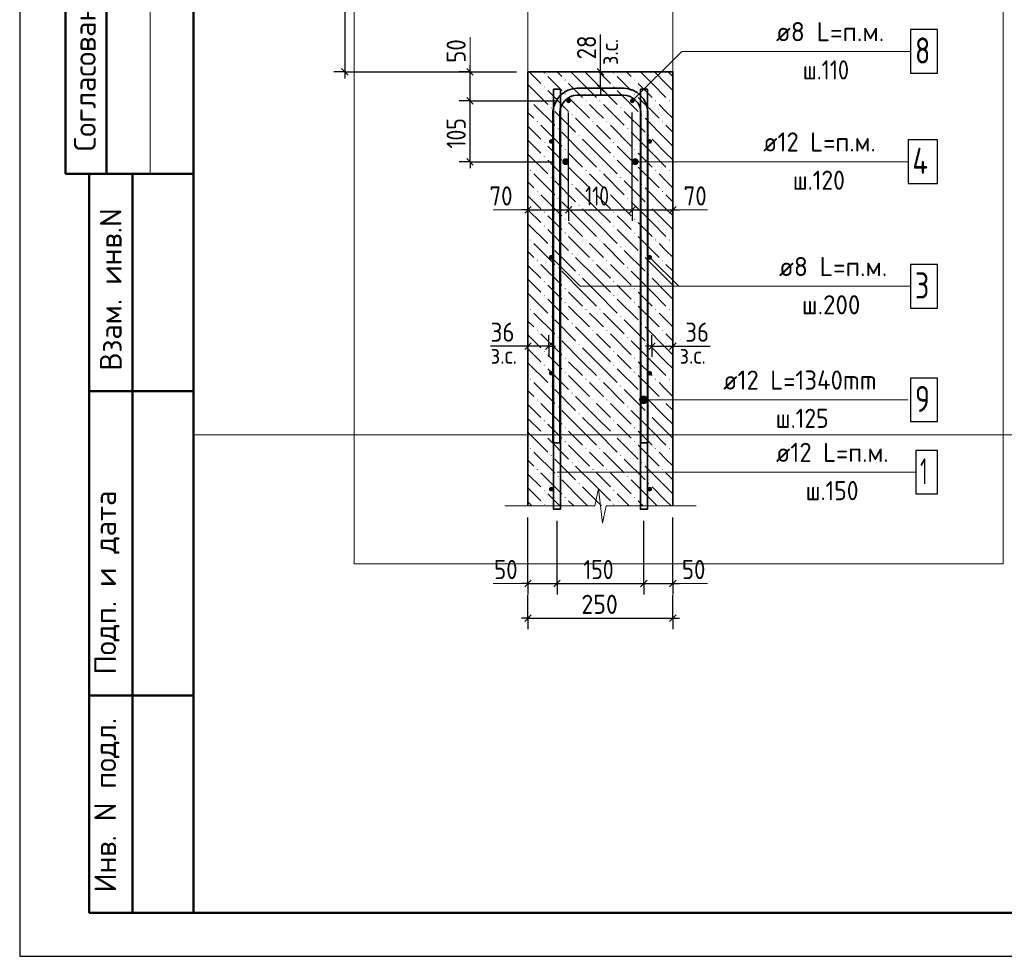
# Model space of a CAD drawing. Header units: millimetres. Extents: x 0 to 42000, y 0 to 29700.
# Tile 1 of 13: x 0 to 11330, y 0 to 10775. Entities that reach past the tile are written whole.
import ezdxf

# ---------------------------------------------------------------- set-up
doc = ezdxf.new("R2010")
doc.units = ezdxf.units.MM
for name, color, linetype, lineweight in [('Standard', 7, 'Continuous', 25), ('ЖБ Стена верхний уровень', 7, 'Continuous', 35), ('Позиционная метка линия выноска', 7, 'Continuous', 13), ('Примечания', 7, 'Continuous', 13), ('Стена обрамление Г-обр.', 7, 'Continuous', 35), ('Стена обрамление П-обр.', 7, 'Continuous', 35), ('Стена фоновая арматура У1', 7, 'Continuous', 18), ('Стена фоновая арматура Х1', 7, 'Continuous', 35)]:
    doc.layers.add(name, color=color, linetype=linetype, lineweight=lineweight)
doc.layers.add('Размерная выноска', color=7, linetype='Continuous')
doc.styles.add('ISOCPEUR', font='txt')

msp = doc.modelspace()

# ---------------------------------------------------------------- hatches: boundary and pattern name
at = {"layer": 'ЖБ Стена верхний уровень', "linetype": 'Continuous', "lineweight": 18, "transparency": 33554687}
for points in [[(6030, 10160), (6037, 10167), (6043, 10160), (6037, 10154)], [(6270, 10080), (6277, 10087), (6283, 10080), (6277, 10074)], [(6830, 10160), (6837, 10167), (6843, 10160), (6837, 10154)], [(7070, 10080), (7077, 10087), (7083, 10080), (7077, 10074)], [(6030, 10000), (6037, 10007), (6043, 10000), (6037, 9994)], [(6830, 10000), (6837, 10007), (6843, 10000), (6837, 9994)], [(6270, 9920), (6277, 9927), (6283, 9920), (6277, 9914)], [(7070, 9920), (7077, 9927), (7083, 9920), (7077, 9914)], [(5870, 9840), (5877, 9847), (5883, 9840), (5877, 9834)], [(6110, 9760), (6117, 9767), (6123, 9760), (6117, 9754)], [(6510, 9840), (6517, 9847), (6523, 9840), (6517, 9834)], [(6670, 9840), (6677, 9847), (6683, 9840), (6677, 9834)], [(6910, 9760), (6917, 9767), (6923, 9760), (6917, 9754)], [(7310, 9840), (7317, 9847), (7323, 9840), (7317, 9834)], [(7470, 9840), (7477, 9847), (7483, 9840), (7477, 9834)], [(6350, 9680), (6357, 9687), (6363, 9680), (6357, 9674)], [(7150, 9680), (7157, 9687), (7163, 9680), (7157, 9674)], [(5950, 9600), (5957, 9607), (5963, 9600), (5957, 9594)], [(6190, 9520), (6197, 9527), (6203, 9520), (6197, 9514)], [(6590, 9600), (6597, 9607), (6603, 9600), (6597, 9594)], [(6750, 9600), (6757, 9607), (6763, 9600), (6757, 9594)], [(6990, 9520), (6997, 9527), (7003, 9520), (6997, 9514)], [(7390, 9600), (7397, 9607), (7403, 9600), (7397, 9594)], [(6430, 9440), (6437, 9447), (6443, 9440), (6437, 9434)], [(7230, 9440), (7237, 9447), (7243, 9440), (7237, 9434)], [(6030, 9360), (6037, 9367), (6043, 9360), (6037, 9354)], [(6830, 9360), (6837, 9367), (6843, 9360), (6837, 9354)], [(6030, 9200), (6037, 9207), (6043, 9200), (6037, 9194)], [(6270, 9280), (6277, 9287), (6283, 9280), (6277, 9274)], [(6830, 9200), (6837, 9207), (6843, 9200), (6837, 9194)], [(7070, 9280), (7077, 9287), (7083, 9280), (7077, 9274)], [(6270, 9120), (6277, 9127), (6283, 9120), (6277, 9114)], [(7070, 9120), (7077, 9127), (7083, 9120), (7077, 9114)], [(5870, 9040), (5877, 9047), (5883, 9040), (5877, 9034)], [(6110, 8960), (6117, 8967), (6123, 8960), (6117, 8954)], [(6510, 9040), (6517, 9047), (6523, 9040), (6517, 9034)], [(6670, 9040), (6677, 9047), (6683, 9040), (6677, 9034)], [(6910, 8960), (6917, 8967), (6923, 8960), (6917, 8954)], [(7310, 9040), (7317, 9047), (7323, 9040), (7317, 9034)], [(7470, 9040), (7477, 9047), (7483, 9040), (7477, 9034)], [(6350, 8880), (6357, 8887), (6363, 8880), (6357, 8874)], [(7150, 8880), (7157, 8887), (7163, 8880), (7157, 8874)], [(5950, 8800), (5957, 8807), (5963, 8800), (5957, 8794)], [(6190, 8720), (6197, 8727), (6203, 8720), (6197, 8714)], [(6590, 8800), (6597, 8807), (6603, 8800), (6597, 8794)], [(6750, 8800), (6757, 8807), (6763, 8800), (6757, 8794)], [(6990, 8720), (6997, 8727), (7003, 8720), (6997, 8714)], [(7390, 8800), (7397, 8807), (7403, 8800), (7397, 8794)], [(6430, 8640), (6437, 8647), (6443, 8640), (6437, 8634)], [(7230, 8640), (7237, 8647), (7243, 8640), (7237, 8634)], [(6030, 8560), (6037, 8567), (6043, 8560), (6037, 8554)], [(6830, 8560), (6837, 8567), (6843, 8560), (6837, 8554)], [(6030, 8400), (6037, 8407), (6043, 8400), (6037, 8394)], [(6270, 8480), (6277, 8487), (6283, 8480), (6277, 8474)], [(6830, 8400), (6837, 8407), (6843, 8400), (6837, 8394)], [(7070, 8480), (7077, 8487), (7083, 8480), (7077, 8474)], [(6270, 8320), (6277, 8327), (6283, 8320), (6277, 8314)], [(7070, 8320), (7077, 8327), (7083, 8320), (7077, 8314)], [(5870, 8240), (5877, 8247), (5883, 8240), (5877, 8234)], [(6110, 8160), (6117, 8167), (6123, 8160), (6117, 8154)], [(6510, 8240), (6517, 8247), (6523, 8240), (6517, 8234)], [(6670, 8240), (6677, 8247), (6683, 8240), (6677, 8234)], [(6910, 8160), (6917, 8167), (6923, 8160), (6917, 8154)], [(7310, 8240), (7317, 8247), (7323, 8240), (7317, 8234)], [(7470, 8240), (7477, 8247), (7483, 8240), (7477, 8234)], [(6350, 8080), (6357, 8087), (6363, 8080), (6357, 8074)], [(7150, 8080), (7157, 8087), (7163, 8080), (7157, 8074)], [(5950, 8000), (5957, 8007), (5963, 8000), (5957, 7994)], [(6590, 8000), (6597, 8007), (6603, 8000), (6597, 7994)], [(6750, 8000), (6757, 8007), (6763, 8000), (6757, 7994)], [(7390, 8000), (7397, 8007), (7403, 8000), (7397, 7994)], [(6190, 7920), (6197, 7927), (6203, 7920), (6197, 7914)], [(6430, 7840), (6437, 7847), (6443, 7840), (6437, 7834)], [(6990, 7920), (6997, 7927), (7003, 7920), (6997, 7914)], [(7230, 7840), (7237, 7847), (7243, 7840), (7237, 7834)], [(6030, 7760), (6037, 7767), (6043, 7760), (6037, 7754)], [(6830, 7760), (6837, 7767), (6843, 7760), (6837, 7754)], [(6030, 7600), (6037, 7607), (6043, 7600), (6037, 7594)], [(6270, 7680), (6277, 7687), (6283, 7680), (6277, 7674)], [(6830, 7600), (6837, 7607), (6843, 7600), (6837, 7594)], [(7070, 7680), (7077, 7687), (7083, 7680), (7077, 7674)], [(6270, 7520), (6277, 7527), (6283, 7520), (6277, 7514)], [(7070, 7520), (7077, 7527), (7083, 7520), (7077, 7514)], [(5870, 7440), (5877, 7447), (5883, 7440), (5877, 7434)], [(6110, 7360), (6117, 7367), (6123, 7360), (6117, 7354)], [(6510, 7440), (6517, 7447), (6523, 7440), (6517, 7434)], [(6670, 7440), (6677, 7447), (6683, 7440), (6677, 7434)], [(6910, 7360), (6917, 7367), (6923, 7360), (6917, 7354)], [(7310, 7440), (7317, 7447), (7323, 7440), (7317, 7434)], [(7470, 7440), (7477, 7447), (7483, 7440), (7477, 7434)], [(6350, 7280), (6357, 7287), (6363, 7280), (6357, 7274)], [(7150, 7280), (7157, 7287), (7163, 7280), (7157, 7274)], [(5950, 7200), (5957, 7207), (5963, 7200), (5957, 7194)], [(6590, 7200), (6597, 7207), (6603, 7200), (6597, 7194)], [(6750, 7200), (6757, 7207), (6763, 7200), (6757, 7194)], [(7390, 7200), (7397, 7207), (7403, 7200), (7397, 7194)], [(6190, 7120), (6197, 7127), (6203, 7120), (6197, 7114)], [(6430, 7040), (6437, 7047), (6443, 7040), (6437, 7034)], [(6990, 7120), (6997, 7127), (7003, 7120), (6997, 7114)], [(7230, 7040), (7237, 7047), (7243, 7040), (7237, 7034)], [(6030, 6960), (6037, 6967), (6043, 6960), (6037, 6954)], [(6830, 6960), (6837, 6967), (6843, 6960), (6837, 6954)], [(6030, 6800), (6037, 6807), (6043, 6800), (6037, 6794)], [(6270, 6880), (6277, 6887), (6283, 6880), (6277, 6874)], [(6830, 6800), (6837, 6807), (6843, 6800), (6837, 6794)], [(7070, 6880), (7077, 6887), (7083, 6880), (7077, 6874)], [(6270, 6720), (6277, 6727), (6283, 6720), (6277, 6714)], [(7070, 6720), (7077, 6727), (7083, 6720), (7077, 6714)], [(5870, 6640), (5877, 6647), (5883, 6640), (5877, 6634)], [(6510, 6640), (6517, 6647), (6523, 6640), (6517, 6634)], [(6670, 6640), (6677, 6647), (6683, 6640), (6677, 6634)], [(7310, 6640), (7317, 6647), (7323, 6640), (7317, 6634)], [(7470, 6640), (7477, 6647), (7483, 6640), (7477, 6634)], [(6110, 6560), (6117, 6567), (6123, 6560), (6117, 6554)], [(6350, 6480), (6357, 6487), (6363, 6480), (6357, 6474)], [(6910, 6560), (6917, 6567), (6923, 6560), (6917, 6554)], [(7150, 6480), (7157, 6487), (7163, 6480), (7157, 6474)], [(5950, 6400), (5957, 6407), (5963, 6400), (5957, 6394)], [(6590, 6400), (6597, 6407), (6603, 6400), (6597, 6394)], [(6750, 6400), (6757, 6407), (6763, 6400), (6757, 6394)], [(7390, 6400), (7397, 6407), (7403, 6400), (7397, 6394)], [(6190, 6320), (6197, 6327), (6203, 6320), (6197, 6314)], [(6430, 6240), (6437, 6247), (6443, 6240), (6437, 6234)], [(6990, 6320), (6997, 6327), (7003, 6320), (6997, 6314)], [(7230, 6240), (7237, 6247), (7243, 6240), (7237, 6234)], [(6030, 6160), (6037, 6167), (6043, 6160), (6037, 6154)], [(6830, 6160), (6837, 6167), (6843, 6160), (6837, 6154)], [(6030, 6000), (6037, 6007), (6043, 6000), (6037, 5994)], [(6270, 6080), (6277, 6087), (6283, 6080), (6277, 6074)], [(6830, 6000), (6837, 6007), (6843, 6000), (6837, 5994)], [(7070, 6080), (7077, 6087), (7083, 6080), (7077, 6074)], [(6270, 5920), (6277, 5927), (6283, 5920), (6277, 5914)], [(7070, 5920), (7077, 5927), (7083, 5920), (7077, 5914)], [(5870, 5840), (5877, 5847), (5883, 5840), (5877, 5834)], [(6510, 5840), (6517, 5847), (6523, 5840), (6517, 5834)], [(6670, 5840), (6677, 5847), (6683, 5840), (6677, 5834)], [(7310, 5840), (7317, 5847), (7323, 5840), (7317, 5834)], [(7470, 5840), (7477, 5847), (7483, 5840), (7477, 5834)], [(6110, 5760), (6117, 5767), (6123, 5760), (6117, 5754)], [(6350, 5680), (6357, 5687), (6363, 5680), (6357, 5674)], [(6910, 5760), (6917, 5767), (6923, 5760), (6917, 5754)], [(7150, 5680), (7157, 5687), (7163, 5680), (7157, 5674)], [(5950, 5600), (5957, 5607), (5963, 5600), (5957, 5594)], [(6590, 5600), (6597, 5607), (6603, 5600), (6597, 5594)], [(6750, 5600), (6757, 5607), (6763, 5600), (6757, 5594)], [(7390, 5600), (7397, 5607), (7403, 5600), (7397, 5594)], [(6190, 5520), (6197, 5527), (6203, 5520), (6197, 5514)], [(6430, 5440), (6437, 5447), (6443, 5440), (6437, 5434)], [(6990, 5520), (6997, 5527), (7003, 5520), (6997, 5514)], [(7230, 5440), (7237, 5447), (7243, 5440), (7237, 5434)], [(6030, 5360), (6037, 5367), (6043, 5360), (6037, 5354)], [(6830, 5360), (6837, 5367), (6843, 5360), (6837, 5354)], [(6270, 5280), (6277, 5287), (6283, 5280), (6277, 5274)], [(7070, 5280), (7077, 5287), (7083, 5280), (7077, 5274)], [(6030, 5200), (6037, 5207), (6043, 5200), (6037, 5194)], [(6830, 5200), (6837, 5207), (6843, 5200), (6837, 5194)]]:
    msp.add_hatch(color=7, dxfattribs=at).paths.add_polyline_path(points, flags=16)
at = {"layer": 'Позиционная метка линия выноска', "linetype": 'Continuous', "lineweight": 13, "transparency": 33554687}
for points in [[(7137, 6379), (7137, 6424), (7131, 6402)], [(7154, 6363), (7154, 6441), (7137, 6424)], [(7154, 6363), (7137, 6424), (7137, 6379)], [(7176, 6357), (7176, 6447), (7154, 6441)], [(7176, 6357), (7154, 6441), (7154, 6363)], [(7199, 6363), (7199, 6441), (7176, 6447)], [(7199, 6363), (7176, 6447), (7176, 6357)], [(7215, 6379), (7215, 6424), (7199, 6441)], [(7215, 6379), (7199, 6441), (7199, 6363)], [(7215, 6424), (7215, 6379), (7221, 6402)]]:
    msp.add_hatch(color=7, dxfattribs=at).paths.add_polyline_path(points)
at = {"layer": 'Стена обрамление Г-обр.', "linetype": 'Continuous', "lineweight": 13, "transparency": 33554687}
for points in [[(6343, 9841), (6341, 9851), (6335, 9860), (6326, 9866), (6316, 9868), (6306, 9866), (6297, 9860), (6291, 9851), (6289, 9841), (6291, 9831), (6297, 9822), (6306, 9816), (6316, 9814), (6326, 9816), (6335, 9822), (6341, 9831)], [(7076, 9841), (7074, 9851), (7068, 9860), (7060, 9866), (7049, 9868), (7039, 9866), (7031, 9860), (7025, 9851), (7023, 9841), (7025, 9831), (7031, 9822), (7039, 9816), (7049, 9814), (7060, 9816), (7068, 9822), (7074, 9831)], [(6323, 9141), (6320, 9156), (6311, 9169), (6298, 9178), (6283, 9181), (6267, 9178), (6254, 9169), (6246, 9156), (6243, 9141), (6246, 9126), (6254, 9113), (6267, 9104), (6283, 9101), (6298, 9104), (6311, 9113), (6320, 9126)], [(7123, 9141), (7120, 9156), (7111, 9169), (7098, 9178), (7083, 9181), (7067, 9178), (7054, 9169), (7046, 9156), (7043, 9141), (7046, 9126), (7054, 9113), (7067, 9104), (7083, 9101), (7098, 9104), (7111, 9113), (7120, 9126)]]:
    msp.add_hatch(color=7, dxfattribs=at).paths.add_polyline_path(points)
at = {"layer": 'Стена фоновая арматура У1', "linetype": 'Continuous', "lineweight": 13, "transparency": 33554687}
for points in [[(6143, 9374), (6141, 9385), (6135, 9393), (6126, 9399), (6116, 9401), (6106, 9399), (6097, 9393), (6091, 9385), (6089, 9374), (6091, 9364), (6097, 9355), (6106, 9350), (6116, 9348), (6126, 9350), (6135, 9355), (6141, 9364)], [(7276, 9374), (7274, 9385), (7268, 9393), (7260, 9399), (7249, 9401), (7239, 9399), (7231, 9393), (7225, 9385), (7223, 9374), (7225, 9364), (7231, 9355), (7239, 9350), (7249, 9348), (7260, 9350), (7268, 9355), (7274, 9364)], [(6143, 8041), (6141, 8051), (6135, 8060), (6126, 8066), (6116, 8068), (6106, 8066), (6097, 8060), (6091, 8051), (6089, 8041), (6091, 8031), (6097, 8022), (6106, 8016), (6116, 8014), (6126, 8016), (6135, 8022), (6141, 8031)], [(7276, 8041), (7274, 8051), (7268, 8060), (7260, 8066), (7249, 8068), (7239, 8066), (7231, 8060), (7225, 8051), (7223, 8041), (7225, 8031), (7231, 8022), (7239, 8016), (7249, 8014), (7260, 8016), (7268, 8022), (7274, 8031)], [(6143, 6708), (6141, 6718), (6135, 6727), (6126, 6732), (6116, 6734), (6106, 6732), (6097, 6727), (6091, 6718), (6089, 6708), (6091, 6697), (6097, 6689), (6106, 6683), (6116, 6681), (6126, 6683), (6135, 6689), (6141, 6697)], [(7276, 6708), (7274, 6718), (7268, 6727), (7260, 6732), (7249, 6734), (7239, 6732), (7231, 6727), (7225, 6718), (7223, 6708), (7225, 6697), (7231, 6689), (7239, 6683), (7249, 6681), (7260, 6683), (7268, 6689), (7274, 6697)], [(6143, 5374), (6141, 5385), (6135, 5393), (6126, 5399), (6116, 5401), (6106, 5399), (6097, 5393), (6091, 5385), (6089, 5374), (6091, 5364), (6097, 5355), (6106, 5350), (6116, 5348), (6126, 5350), (6135, 5355), (6141, 5364)], [(7276, 5374), (7274, 5385), (7268, 5393), (7260, 5399), (7249, 5401), (7239, 5399), (7231, 5393), (7225, 5385), (7223, 5374), (7225, 5364), (7231, 5355), (7239, 5350), (7249, 5348), (7260, 5350), (7268, 5355), (7274, 5364)]]:
    msp.add_hatch(color=7, dxfattribs=at).paths.add_polyline_path(points)

# ---------------------------------------------------------------- linework, layer by layer
at = {"layer": 'Standard', "color": 7, "linetype": 'Continuous', "lineweight": 25, "transparency": 33554687}
for p, q in [((2000, 29200), (2000, 1058)), ((3704, 10212), (3779, 10137)), ((5220, 10137), (5145, 10212)), ((6720, 10137), (6645, 10212)), ((6720, 9950), (6645, 10025)), ((5220, 9803), (5145, 9879)), ((5220, 9103), (5145, 9179)), ((5812, 8550), (5887, 8625)), ((6279, 8550), (6354, 8625)), ((7012, 8550), (7087, 8625)), ((7479, 8550), (7554, 8625)), ((5887, 7057), (5812, 6982)), ((6127, 7057), (6052, 6982)), ((7239, 6982), (7314, 7057)), ((7479, 6982), (7554, 7057)), ((5812, 4252), (5887, 4327)), ((6145, 4252), (6220, 4327)), ((7145, 4252), (7220, 4327)), ((7479, 4252), (7554, 4327)), ((5812, 3852), (5887, 3927)), ((7479, 3852), (7554, 3927))]:
    msp.add_line(p, q, dxfattribs=at)
at = {"layer": 'Standard', "color": 7, "linetype": 'Continuous', "lineweight": 50, "transparency": 33554687}
for p, q in [((527, 15500), (527, 9000)), ((527, 15500), (527, 9000)), ((1000, 15500), (1000, 9000)), ((0, 9000), (6, 9000)), ((527, 9000), (2000, 9000)), ((800, 500), (800, 9000)), ((800, 500), (800, 9000)), ((1300, 500), (1300, 9000)), ((800, 6500), (2000, 6500)), ((800, 3000), (2000, 3000)), ((2000, 500), (800, 500))]:
    msp.add_line(p, q, dxfattribs=at)
at = {"layer": 'Standard', "color": 7, "linetype": 'Continuous', "lineweight": 13, "transparency": 33554687}
for p, q in [((1500, 15500), (1500, 9000)), ((5182, 10174), (5182, 10574)), ((5849, 8587), (5449, 8587)), ((7916, 8587), (7516, 8587)), ((5849, 4289), (5449, 4289)), ((7916, 4289), (7516, 4289))]:
    msp.add_line(p, q, dxfattribs=at)
at = {"layer": 'Standard', "color": 7, "linetype": 'Continuous', "lineweight": -3, "transparency": 33554687}
for p, q in [((3741, 11841), (3741, 10174)), ((5182, 10174), (5182, 10249)), ((6683, 10174), (6683, 10249)), ((3741, 10174), (3616, 10174)), ((3741, 10174), (3866, 10174)), ((3741, 10174), (5716, 10174)), ((3741, 10174), (3741, 10099)), ((5182, 10174), (5057, 10174)), ((5182, 10174), (5307, 10174)), ((5182, 10174), (5716, 10174)), ((5182, 9841), (5182, 10174)), ((6683, 10174), (6558, 10174)), ((6683, 10174), (6808, 10174)), ((6683, 9988), (6683, 10174)), ((6683, 9988), (6558, 9988)), ((6683, 9988), (6808, 9988)), ((6683, 9988), (6683, 9913)), ((5182, 9841), (5057, 9841)), ((5182, 9841), (5307, 9841)), ((5182, 9841), (6183, 9841)), ((5182, 9141), (5182, 9841)), ((5182, 9141), (5057, 9141)), ((5182, 9141), (5307, 9141)), ((5182, 9141), (6149, 9141)), ((5182, 9141), (5182, 9066)), ((5849, 8587), (5849, 8712)), ((6316, 8587), (6316, 8712)), ((7049, 8587), (7049, 8712)), ((7516, 8587), (7516, 8712)), ((5849, 8587), (5774, 8587)), ((5849, 8587), (5849, 8462)), ((5849, 8587), (5849, 8587)), ((5849, 8587), (6316, 8587)), ((6316, 8587), (6316, 8462)), ((6316, 8587), (7049, 8587)), ((7049, 8587), (7049, 8462)), ((7049, 8587), (7516, 8587)), ((7516, 8587), (7516, 8462)), ((7516, 8587), (7516, 8587)), ((7516, 8587), (7591, 8587)), ((5849, 7020), (5849, 7145)), ((6089, 7020), (6089, 7145)), ((7276, 7020), (7276, 7145)), ((7516, 7020), (7516, 7145)), ((5849, 7020), (5774, 7020)), ((5849, 7020), (5849, 6895)), ((6089, 7020), (5849, 7020)), ((6089, 7020), (6089, 6895)), ((6089, 7020), (6164, 7020)), ((7276, 7020), (7201, 7020)), ((7276, 7020), (7276, 6895)), ((7276, 7020), (7516, 7020)), ((7516, 7020), (7516, 6895)), ((7516, 7020), (7591, 7020)), ((5849, 4289), (5849, 4414)), ((6183, 4289), (6183, 4414)), ((7183, 4289), (7183, 4414)), ((7516, 4289), (7516, 4414)), ((5849, 4289), (5774, 4289)), ((5849, 4289), (5849, 4164)), ((5849, 4289), (6183, 4289)), ((6183, 4289), (6183, 4164)), ((6183, 4289), (7183, 4289)), ((7183, 4289), (7183, 4164)), ((7183, 4289), (7516, 4289)), ((7516, 4289), (7516, 4164)), ((7516, 4289), (7591, 4289)), ((5849, 3889), (5849, 4156)), ((7516, 3889), (7516, 4156)), ((5849, 3889), (5849, 4014)), ((7516, 3889), (7516, 4014)), ((5849, 3889), (5774, 3889)), ((5849, 3889), (5849, 3764)), ((5849, 3889), (7516, 3889)), ((7516, 3889), (7516, 3764)), ((7516, 3889), (7591, 3889))]:
    msp.add_line(p, q, dxfattribs=at)
at = {"layer": 'Standard', "color": 7, "linetype": 'Continuous', "lineweight": 25, "transparency": 33554687}
msp.add_lwpolyline([(0, 0), (42000, 0), (42000, 29700), (0, 29700), (0, 0)], close=True, dxfattribs=at)
at = {"layer": 'Standard', "color": 7, "linetype": 'Continuous', "lineweight": 50, "transparency": 33554687}
msp.add_lwpolyline([(2000, 29200), (41500, 29200), (41500, 500), (2000, 500), (2000, 29200)], close=True, dxfattribs=at)
at = {"layer": 'Standard', "color": 7, "linetype": 'Continuous', "lineweight": 13, "transparency": 33554687}
for points in [[(29911, 29200), (2000, 29200), (2000, 6000), (29911, 6000), (29911, 29200)], [(2000, 18228), (2000, 500), (23000, 500), (23000, 18228), (2000, 18228)]]:
    msp.add_lwpolyline(points, dxfattribs=at)
at = {"layer": 'Standard', "color": 254, "linetype": 'Continuous', "lineweight": 13, "true_color": 0xc4c4ff, "transparency": 33554687}
msp.add_lwpolyline([(3849, 4516), (11316, 4516), (11316, 16441), (3849, 16441), (3849, 4516)], dxfattribs=at)
at = {"layer": 'Standard', "color": 7, "linetype": 'Continuous', "lineweight": -3, "transparency": 33554687}
for points in [[(6316, 8587), (6316, 8604), (6316, 8604), (6316, 8604), (6316, 8604), (6316, 9708)], [(7049, 8587), (7049, 8604), (7049, 8604), (7049, 9708)], [(5849, 4289), (5849, 4306), (5849, 4306), (5849, 4306), (5849, 4306), (5849, 5049)], [(6183, 4289), (6183, 4306), (6183, 4306), (6183, 4306), (6183, 4306), (6183, 5009)], [(7183, 4289), (7183, 4306), (7183, 4306), (7183, 5009)], [(7516, 4289), (7516, 4306), (7516, 4306), (7516, 5049)]]:
    msp.add_lwpolyline(points, dxfattribs=at)
at = {"layer": 'ЖБ Стена верхний уровень', "color": 7, "linetype": 'Continuous', "lineweight": 35, "transparency": 33554687}
for p, q in [((5849, 10174), (5849, 5182)), ((7516, 10174), (5849, 10174)), ((7516, 5182), (7516, 10174))]:
    msp.add_line(p, q, dxfattribs=at)
at = {"layer": 'ЖБ Стена верхний уровень', "color": 9, "linetype": 'Continuous', "lineweight": 18, "true_color": 0xc7c7c7, "transparency": 33554687}
for p, q in [((5863, 10174), (5997, 10040)), ((6157, 10040), (6077, 10120)), ((6183, 10174), (6237, 10120)), ((6477, 10040), (6343, 10174)), ((6503, 10174), (6637, 10040)), ((6663, 10174), (6797, 10040)), ((6957, 10040), (6877, 10120)), ((6983, 10174), (7037, 10120)), ((7277, 10040), (7143, 10174)), ((7303, 10174), (7437, 10040)), ((7463, 10174), (7516, 10121)), ((5849, 10028), (6077, 9800)), ((6237, 9960), (6157, 10040)), ((6317, 10040), (6477, 9880)), ((6477, 10040), (6637, 9880)), ((6637, 10040), (6877, 9800)), ((7037, 9960), (6957, 10040)), ((7117, 10040), (7277, 9880)), ((7277, 10040), (7437, 9880)), ((7437, 10040), (7516, 9961)), ((6077, 9960), (6317, 9720)), ((6317, 9880), (6557, 9640)), ((6877, 9960), (7117, 9720)), ((7117, 9880), (7357, 9640)), ((5917, 9800), (6157, 9560)), ((6637, 9720), (6557, 9800)), ((6717, 9800), (6957, 9560)), ((7437, 9720), (7357, 9800)), ((5917, 9640), (5849, 9708)), ((6157, 9720), (6397, 9480)), ((6637, 9400), (6397, 9640)), ((6717, 9640), (6637, 9720)), ((6957, 9720), (7197, 9480)), ((7437, 9400), (7197, 9640)), ((7516, 9641), (7437, 9720)), ((5849, 9548), (5997, 9400)), ((5997, 9560), (6237, 9320)), ((6637, 9560), (6797, 9400)), ((6797, 9560), (7037, 9320)), ((7437, 9560), (7516, 9481)), ((6477, 9240), (6237, 9480)), ((7277, 9240), (7037, 9480)), ((5849, 9388), (5997, 9240)), ((6157, 9240), (6077, 9320)), ((6477, 9400), (6637, 9240)), ((6637, 9400), (6797, 9240)), ((6957, 9240), (6877, 9320)), ((7277, 9400), (7437, 9240)), ((7437, 9400), (7516, 9321)), ((5849, 9228), (6077, 9000)), ((6237, 9160), (6157, 9240)), ((6317, 9240), (6477, 9080)), ((6477, 9240), (6637, 9080)), ((6637, 9240), (6877, 9000)), ((7037, 9160), (6957, 9240)), ((7117, 9240), (7277, 9080)), ((7277, 9240), (7437, 9080)), ((7437, 9240), (7516, 9161)), ((6077, 9160), (6317, 8920)), ((6317, 9080), (6557, 8840)), ((6877, 9160), (7117, 8920)), ((7117, 9080), (7357, 8840)), ((5917, 9000), (6157, 8760)), ((6637, 8920), (6557, 9000)), ((6717, 9000), (6957, 8760)), ((7437, 8920), (7357, 9000)), ((5917, 8840), (5849, 8908)), ((6157, 8920), (6397, 8680)), ((6637, 8600), (6397, 8840)), ((6717, 8840), (6637, 8920)), ((6957, 8920), (7197, 8680)), ((7437, 8600), (7197, 8840)), ((7516, 8841), (7437, 8920)), ((5849, 8748), (5997, 8600)), ((5997, 8760), (6237, 8520)), ((6637, 8760), (6797, 8600)), ((6797, 8760), (7037, 8520)), ((7437, 8760), (7516, 8681)), ((6477, 8440), (6237, 8680)), ((7277, 8440), (7037, 8680)), ((5849, 8588), (5997, 8440)), ((6157, 8440), (6077, 8520)), ((6477, 8600), (6637, 8440)), ((6637, 8600), (6797, 8440)), ((6957, 8440), (6877, 8520)), ((7277, 8600), (7437, 8440)), ((7437, 8600), (7516, 8521)), ((5849, 8428), (6077, 8200)), ((6237, 8360), (6157, 8440)), ((6317, 8440), (6477, 8280)), ((6477, 8440), (6637, 8280)), ((6637, 8440), (6877, 8200)), ((7037, 8360), (6957, 8440)), ((7117, 8440), (7277, 8280)), ((7277, 8440), (7437, 8280)), ((7437, 8440), (7516, 8361)), ((6077, 8360), (6317, 8120)), ((6317, 8280), (6557, 8040)), ((6877, 8360), (7117, 8120)), ((7117, 8280), (7357, 8040)), ((5917, 8200), (6157, 7960)), ((6637, 8120), (6557, 8200)), ((6717, 8200), (6957, 7960)), ((7437, 8120), (7357, 8200)), ((5917, 8040), (5849, 8108)), ((6157, 8120), (6397, 7880)), ((6717, 8040), (6637, 8120)), ((6957, 8120), (7197, 7880)), ((7516, 8041), (7437, 8120)), ((5849, 7948), (5997, 7800)), ((5997, 7960), (6237, 7720)), ((6637, 7800), (6397, 8040)), ((6637, 7960), (6797, 7800)), ((6797, 7960), (7037, 7720)), ((7437, 7800), (7197, 8040)), ((7437, 7960), (7516, 7881)), ((6477, 7640), (6237, 7880)), ((7277, 7640), (7037, 7880)), ((5849, 7788), (5997, 7640)), ((6157, 7640), (6077, 7720)), ((6477, 7800), (6637, 7640)), ((6637, 7800), (6797, 7640)), ((6957, 7640), (6877, 7720)), ((7277, 7800), (7437, 7640)), ((7437, 7800), (7516, 7721)), ((5849, 7628), (6077, 7400)), ((6237, 7560), (6157, 7640)), ((6317, 7640), (6477, 7480)), ((6477, 7640), (6637, 7480)), ((6637, 7640), (6877, 7400)), ((7037, 7560), (6957, 7640)), ((7117, 7640), (7277, 7480)), ((7277, 7640), (7437, 7480)), ((7437, 7640), (7516, 7561)), ((6077, 7560), (6317, 7320)), ((6317, 7480), (6557, 7240)), ((6877, 7560), (7117, 7320)), ((7117, 7480), (7357, 7240)), ((5917, 7400), (6157, 7160)), ((6637, 7320), (6557, 7400)), ((6717, 7400), (6957, 7160)), ((7437, 7320), (7357, 7400)), ((5917, 7240), (5849, 7308)), ((6157, 7320), (6397, 7080)), ((6717, 7240), (6637, 7320)), ((6957, 7320), (7197, 7080)), ((7516, 7241), (7437, 7320)), ((5849, 7148), (5997, 7000)), ((5997, 7160), (6237, 6920)), ((6637, 7000), (6397, 7240)), ((6637, 7160), (6797, 7000)), ((6797, 7160), (7037, 6920)), ((7437, 7000), (7197, 7240)), ((7437, 7160), (7516, 7081)), ((6477, 6840), (6237, 7080)), ((7277, 6840), (7037, 7080)), ((5849, 6988), (5997, 6840)), ((6157, 6840), (6077, 6920)), ((6477, 7000), (6637, 6840)), ((6637, 7000), (6797, 6840)), ((6957, 6840), (6877, 6920)), ((7277, 7000), (7437, 6840)), ((7437, 7000), (7516, 6921)), ((5849, 6828), (6077, 6600)), ((6237, 6760), (6157, 6840)), ((6317, 6840), (6477, 6680)), ((6477, 6840), (6637, 6680)), ((6637, 6840), (6877, 6600)), ((7037, 6760), (6957, 6840)), ((7117, 6840), (7277, 6680)), ((7277, 6840), (7437, 6680)), ((7437, 6840), (7516, 6761)), ((6077, 6760), (6317, 6520)), ((6877, 6760), (7117, 6520)), ((5917, 6600), (6157, 6360)), ((6317, 6680), (6557, 6440)), ((6637, 6520), (6557, 6600)), ((6717, 6600), (6957, 6360)), ((7117, 6680), (7357, 6440)), ((7437, 6520), (7357, 6600)), ((5917, 6440), (5849, 6508)), ((6157, 6520), (6397, 6280)), ((6717, 6440), (6637, 6520)), ((6957, 6520), (7197, 6280)), ((7516, 6441), (7437, 6520)), ((5849, 6348), (5997, 6200)), ((5997, 6360), (6237, 6120)), ((6637, 6200), (6397, 6440)), ((6637, 6360), (6797, 6200)), ((6797, 6360), (7037, 6120)), ((7437, 6200), (7197, 6440)), ((7437, 6360), (7516, 6281)), ((6477, 6040), (6237, 6280)), ((7277, 6040), (7037, 6280)), ((5849, 6188), (5997, 6040)), ((6157, 6040), (6077, 6120)), ((6477, 6200), (6637, 6040)), ((6637, 6200), (6797, 6040)), ((6957, 6040), (6877, 6120)), ((7277, 6200), (7437, 6040)), ((7437, 6200), (7516, 6121)), ((5849, 6028), (6077, 5800)), ((6237, 5960), (6157, 6040)), ((6317, 6040), (6477, 5880)), ((6477, 6040), (6637, 5880)), ((6637, 6040), (6877, 5800)), ((7037, 5960), (6957, 6040)), ((7117, 6040), (7277, 5880)), ((7277, 6040), (7437, 5880)), ((7437, 6040), (7516, 5961)), ((6077, 5960), (6317, 5720)), ((6877, 5960), (7117, 5720)), ((5917, 5800), (6157, 5560)), ((6317, 5880), (6557, 5640)), ((6637, 5720), (6557, 5800)), ((6717, 5800), (6957, 5560)), ((7117, 5880), (7357, 5640)), ((7437, 5720), (7357, 5800)), ((5917, 5640), (5849, 5708)), ((6157, 5720), (6397, 5480)), ((6717, 5640), (6637, 5720)), ((6957, 5720), (7197, 5480)), ((7516, 5641), (7437, 5720)), ((5997, 5560), (6237, 5320)), ((6637, 5400), (6397, 5640)), ((6637, 5560), (6797, 5400)), ((6797, 5560), (7037, 5320)), ((7437, 5400), (7197, 5640)), ((7437, 5560), (7516, 5481)), ((5849, 5548), (5997, 5400)), ((6477, 5240), (6237, 5480)), ((7277, 5240), (7037, 5480)), ((5849, 5388), (5997, 5240)), ((6477, 5400), (6637, 5240)), ((6637, 5400), (6797, 5240)), ((7277, 5400), (7437, 5240)), ((7437, 5400), (7516, 5321)), ((5849, 5228), (5895, 5182)), ((6157, 5240), (6077, 5320)), ((6215, 5182), (6157, 5240)), ((6317, 5240), (6375, 5182)), ((6477, 5240), (6535, 5182)), ((6637, 5240), (6695, 5182)), ((6957, 5240), (6877, 5320)), ((7015, 5182), (6957, 5240)), ((7117, 5240), (7175, 5182)), ((7277, 5240), (7335, 5182)), ((7437, 5240), (7495, 5182))]:
    msp.add_line(p, q, dxfattribs=at)
at = {"layer": 'Позиционная метка линия выноска', "color": 7, "linetype": 'Continuous', "lineweight": 13, "transparency": 33554687}
for p, q in [((7083, 9141), (10222, 9141)), ((7131, 6402), (7131, 6402)), ((7176, 6447), (7176, 6447)), ((10221, 6402), (7176, 6402)), ((7176, 6357), (7176, 6357)), ((7221, 6402), (7221, 6402)), ((10308, 5570), (6183, 5570))]:
    msp.add_line(p, q, dxfattribs=at)
for points in [[(10246, 10410), (7618, 10410), (7049, 9841)], [(9203, 7708), (6449, 7708), (6116, 8041)], [(10252, 7708), (7583, 7708), (7249, 8041)]]:
    msp.add_lwpolyline(points, dxfattribs=at)
msp.add_circle((7176, 6402), 45, dxfattribs=at)
at = {"layer": 'Примечания', "color": 7, "linetype": 'Continuous', "lineweight": 13, "transparency": 33554687}
for p, q in [((5849, 11841), (5849, 10174)), ((7516, 11841), (7516, 10174)), ((6617, 5182), (6661, 5382)), ((6661, 5382), (6705, 4982)), ((5583, 5182), (6617, 5182)), ((6705, 4982), (6749, 5182)), ((6749, 5182), (7783, 5182)), ((7783, 5182), (7783, 5182))]:
    msp.add_line(p, q, dxfattribs=at)
at = {"layer": 'Размерная выноска', "color": 7, "linetype": 'Continuous', "lineweight": -3, "transparency": 33554687}
for p, q in [((6683, 10174), (6683, 10605)), ((5849, 7020), (5419, 7020)), ((7516, 7020), (7946, 7020))]:
    msp.add_line(p, q, dxfattribs=at)
at = {"layer": 'Стена обрамление Г-обр.', "color": 7, "linetype": 'Continuous', "lineweight": 25, "transparency": 33554687}
for points in [[(10252, 10160), (10562, 10160), (10562, 10660), (10252, 10660), (10252, 10160)], [(10222, 8891), (10562, 8891), (10562, 9391), (10222, 9391), (10222, 8891)]]:
    msp.add_lwpolyline(points, dxfattribs=at)
at = {"layer": 'Стена обрамление П-обр.', "color": 7, "linetype": 'Continuous', "lineweight": 35, "transparency": 33554687}
msp.add_lwpolyline([(6136, 5908), (6136, 9713), (6143, 9763), (6160, 9816), (6187, 9864), (6220, 9903), (6260, 9937), (6308, 9963), (6360, 9981), (6410, 9988), (6955, 9988), (7005, 9981), (7057, 9963), (7106, 9937), (7145, 9903), (7178, 9864), (7205, 9816), (7222, 9763), (7229, 9713), (7229, 5908), (7149, 5908), (7149, 9708), (7144, 9745), (7132, 9783), (7112, 9818), (7088, 9847), (7060, 9870), (7025, 9890), (6987, 9902), (6949, 9908), (6416, 9908), (6378, 9902), (6340, 9890), (6305, 9870), (6277, 9847), (6253, 9818), (6234, 9783), (6221, 9745), (6216, 9708), (6216, 5908), (6136, 5908)], dxfattribs=at)
at = {"layer": 'Стена обрамление П-обр.', "color": 7, "linetype": 'Continuous', "lineweight": 25, "transparency": 33554687}
msp.add_lwpolyline([(10252, 6152), (10562, 6152), (10562, 6652), (10252, 6652), (10252, 6152)], dxfattribs=at)
at = {"layer": 'Стена фоновая арматура У1', "color": 7, "linetype": 'Continuous', "lineweight": 25, "transparency": 33554687}
msp.add_lwpolyline([(10252, 7458), (10562, 7458), (10562, 7958), (10252, 7958), (10252, 7458)], dxfattribs=at)
at = {"layer": 'Стена фоновая арматура Х1', "color": 7, "linetype": 'Continuous', "lineweight": 35, "transparency": 33554687}
for points in [[(6223, 9974), (6223, 5142), (6143, 5142), (6143, 9974), (6223, 9974)], [(7223, 9974), (7223, 5142), (7143, 5142), (7143, 9974), (7223, 9974)]]:
    msp.add_lwpolyline(points, dxfattribs=at)
at = {"layer": 'Стена фоновая арматура Х1', "color": 7, "linetype": 'Continuous', "lineweight": 25, "transparency": 33554687}
msp.add_lwpolyline([(10312, 5320), (10562, 5320), (10562, 5820), (10312, 5820), (10312, 5320)], dxfattribs=at)

# ---------------------------------------------------------------- texts
at = {"layer": 'Standard', "color": 7, "linetype": 'Continuous', "lineweight": 50, "transparency": 33554687, "char_height": 250, "attachment_point": 7, "rotation": 90, "style": 'ISOCPEUR'}
for s, insert, width in [('\\A1;{\\fISOCPEUR|i0|b0;\\H250.000000;\\W1.000000;\\C7;Согласовано}\\P', (875, 9261), 2071.88), ('\\A1;{\\fISOCPEUR|i0|b0;\\H250.000000;\\W1.000000;\\C7;Взам. инв.N}\\P', (1173, 6736), 1909.1), ('\\A1;{\\fISOCPEUR|i0|b0;\\H250.000000;\\W1.000000;\\C7;Подп. и дата}\\P', (1149, 3242), 2197.06), ('\\A1;{\\fISOCPEUR|i0|b0;\\H250.000000;\\W1.000000;\\C7;Инв. N подл.}\\P', (1149, 734), 2021.79)]:
    msp.add_mtext(s, dxfattribs=dict(at, insert=insert, width=width))
at = {"layer": 'Standard', "color": 7, "linetype": 'Continuous', "lineweight": 25, "transparency": 33554687, "char_height": 220, "attachment_point": 7, "rotation": 90, "style": 'ISOCPEUR'}
for s, insert, width in [('\\W0.87;50', (5132, 10279), 403.92), ('\\W0.87;28', (6633, 10318), 403.92), ('\\W0.83;105', (5132, 9293), 508.57)]:
    msp.add_mtext(s, dxfattribs=dict(at, insert=insert, width=width))
at = {"layer": 'Standard', "color": 7, "linetype": 'Continuous', "lineweight": 18, "transparency": 33554687, "insert": (6886, 10253), "char_height": 200, "width": 459.94, "attachment_point": 7, "rotation": 90, "style": 'ISOCPEUR'}
msp.add_mtext('\\W0.90;з.с.', dxfattribs=at)
at = {"layer": 'Standard', "color": 7, "linetype": 'Continuous', "lineweight": 25, "transparency": 33554687, "char_height": 220, "attachment_point": 7, "style": 'ISOCPEUR'}
for s, insert, width in [('\\W0.87;70', (5406, 8637), 403.94), ('\\W0.74;110', (6507, 8637), 455.16), ('\\W0.87;70', (7640, 8637), 403.94), ('\\W0.87;36', (5420, 7070), 403.92), ('\\W0.87;36', (7659, 7070), 403.93), ('\\W0.87;50', (5459, 4339), 403.92), ('\\W0.83;150', (6485, 4339), 508.57), ('\\W0.87;50', (7620, 4339), 403.93), ('\\W0.91;250', (6463, 3939), 561.99)]:
    msp.add_mtext(s, dxfattribs=dict(at, insert=insert, width=width))
at = {"layer": 'Standard', "color": 7, "linetype": 'Continuous', "lineweight": 18, "transparency": 33554687, "char_height": 200, "attachment_point": 7, "style": 'ISOCPEUR'}
for insert, width in [((5421, 6816), 459.94), ((7594, 6816), 459.95)]:
    msp.add_mtext('\\W0.90;з.с.', dxfattribs=dict(at, insert=insert, width=width))
at = {"layer": 'Стена обрамление Г-обр.', "color": 7, "linetype": 'Continuous', "lineweight": 13, "transparency": 33554687, "attachment_point": 7, "style": 'ISOCPEUR'}
for s, insert, char_height, width in [('\\W0.97;ø8 L=п.м. ', (8703, 10527), 220, 1491.86), ('\\W0.78;8', (10302, 10270), 300, 326.41), ('\\W0.85;ш.110 ', (9011, 10087), 220, 863.68), ('\\W0.94;ø12 L=п.м. ', (8555, 9258), 220, 1599.15), ('\\W0.80;4', (10272, 9001), 300, 359.83), ('\\W0.90;ш.120 ', (8896, 8818), 220, 912.91)]:
    msp.add_mtext(s, dxfattribs=dict(at, insert=insert, char_height=char_height, width=width))
at = {"layer": 'Стена обрамление П-обр.', "color": 7, "linetype": 'Continuous', "lineweight": 13, "transparency": 33554687, "attachment_point": 7, "style": 'ISOCPEUR'}
for s, insert, char_height, width in [('\\W0.94;ø12 L=1340mm ', (8095, 6519), 220, 2126.49), ('\\W0.78;9', (10302, 6262), 300, 326.41), ('\\W0.90;ш.125 ', (8700, 6079), 220, 912.9)]:
    msp.add_mtext(s, dxfattribs=dict(at, insert=insert, char_height=char_height, width=width))
at = {"layer": 'Стена фоновая арматура У1', "color": 7, "linetype": 'Continuous', "lineweight": 13, "transparency": 33554687, "attachment_point": 7, "style": 'ISOCPEUR'}
for s, insert, char_height, width in [('\\W0.97;ø8 L=п.м. ', (8738, 7825), 220, 1491.87), ('\\W0.78;3', (10302, 7568), 300, 326.41), ('\\W0.95;ш.200 ', (9002, 7385), 220, 962.14)]:
    msp.add_mtext(s, dxfattribs=dict(at, insert=insert, char_height=char_height, width=width))
at = {"layer": 'Стена фоновая арматура Х1', "color": 7, "linetype": 'Continuous', "lineweight": 13, "transparency": 33554687, "attachment_point": 7, "style": 'ISOCPEUR'}
for s, insert, char_height, width in [('\\W0.94;ø12 L=п.м. ', (8703, 5687), 220, 1599.15), ('\\W0.56;1', (10362, 5430), 300, 233.34), ('\\W0.90;ш.150 ', (9044, 5247), 220, 912.91)]:
    msp.add_mtext(s, dxfattribs=dict(at, insert=insert, char_height=char_height, width=width))

doc.saveas('drawing.dxf')
